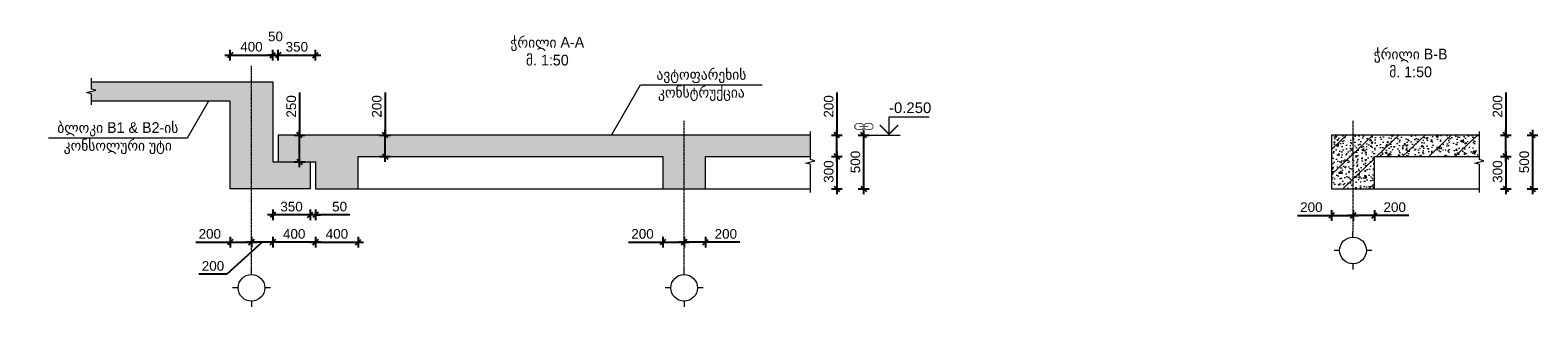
# Model space of a CAD drawing. Header units: millimetres. Extents: x -21725 to 46725, y -1855 to 59063.
# Tile 3 of 9: x 2389 to 16500, y -1855 to 733. Entities that reach past the tile are written whole.
import ezdxf
from ezdxf.enums import TextEntityAlignment as Align

# ---------------------------------------------------------------- set-up
doc = ezdxf.new("R2018")
doc.units = ezdxf.units.MM
doc.linetypes.add('CENTER2', pattern=[28.575, 19.05, -3.175, 3.175, -3.175])
doc.layers.get('Defpoints').update_dxf_attribs({"color": 6})
for name, color, linetype, lineweight in [('S - DIM', 7, 'Continuous', 5), ('S - GRID', 7, 'CENTER2', 5), ('S - HATCH', 252, 'Continuous', 5), ('S - LINE', 7, 'Continuous', 20), ('S - TEXT', 7, 'Continuous', 9)]:
    doc.layers.add(name, color=color, linetype=linetype, lineweight=lineweight)
doc.styles.add('Cubicon', font='Cubicon.ttf')
doc.styles.get("Standard").update_dxf_attribs({"font": 'arial.ttf'})
doc.dimstyles.new('CUB-M-100', dxfattribs={"dimscale": 100, "dimtxt": 1.8, "dimasz": 1.5, "dimexe": 1.5, "dimexo": 2, "dimgap": 1, "dimtad": 0, "dimdec": 0, "dimzin": 3, "dimdsep": 46, "dimtxsty": 'Cubicon', "dimblk": 'OBLIQUE', "dimcen": 1.5, "dimdle": 1, "dimazin": 2, "dimtfac": 0.75, "dimtdec": 0, "dimtmove": 0, "dimatfit": 3, "dimldrblk": 'SMALL', "dimfxl": 1, "dimtolj": 1, "dimtzin": 0, "dimlwd": -1, "dimlwe": -1, "dimarcsym": 0})
doc.dimstyles.new('SPDS 50', dxfattribs={"dimscale": 50, "dimtxt": 1.8, "dimasz": 1, "dimexe": 1, "dimexo": 0.625, "dimtad": 1, "dimdec": 0, "dimrnd": 0.001, "dimtxsty": 'Standard', "dimblk": 'OBLIQUE', "dimcen": 2.5, "dimdle": 1, "dimadec": 0, "dimazin": 2, "dimtfac": 0.75, "dimtdec": 0, "dimtmove": 1, "dimatfit": 3, "dimldrblk": 'OBLIQUE', "dimfxl": 1, "dimfxlon": 1, "dimtolj": 1, "dimarcsym": 0})

# ---------------------------------------------------------------- blocks, each defined once
blk = doc.blocks.new('*U304')
at = {"layer": 'S - TEXT', "color": 0, "linetype": 'ByBlock', "lineweight": -2}
for p, q in [((1304, 0), (-200, 0)), ((1304, 0), (1366, 250)), ((1366, 250), (1491, -250)), ((1491, -250), (1554, 0)), ((3057, 0), (1554, 0))]:
    blk.add_line(p, q, dxfattribs=at)
blk = doc.blocks.new('*U284')
at = {"color": 0, "linetype": 'ByBlock', "lineweight": -2}
blk.add_line((3, 0), (12.63, 0), dxfattribs=at)
blk.add_lwpolyline([(9.63, 0), (9.63, 5), (20.59, 5)], dxfattribs=at)
at = {"color": 0, "linetype": 'ByBlock', "lineweight": -2, "const_width": 0.4}
blk.add_lwpolyline([(7.13, 2.78), (9.63, 0.28), (12.13, 2.78)], dxfattribs=at)
at = {"layer": 'Defpoints', "color": 253, "lineweight": -2, "const_width": 0.2}
blk.add_lwpolyline([(4.02, 2.4), (2.78, 2.4), (2.78, 2.69), (3.28, 3.15), (4.76, 3.15), (5.26, 2.69), (5.26, 2.05), (4.76, 1.59), (3.28, 1.59), (2.78, 2.05), (2.78, 2.05), (2.78, 2.69), (2.27, 3.15), (0.8, 3.15), (0.3, 2.69), (0.3, 2.05), (0.8, 1.59), (2.27, 1.59), (2.78, 2.05), (2.78, 2.4), (1.53, 2.4)], dxfattribs=at)
at = {"color": 0, "linetype": 'ByBlock', "lineweight": -2, "oblique": 15}
for tag, p in [('ОТМЕТКА', (15.39, 7.5)), ('НТЕКСТ', (20.88, 2.5))]:
    blk.add_attdef(tag, text='', height=3, dxfattribs=at).set_placement(p, align=Align.MIDDLE_CENTER)
blk = doc.blocks.new('*U286')
at = {"layer": 'S - TEXT', "color": 0, "linetype": 'ByBlock', "lineweight": -2}
for p, q in [((389, 0), (-200, 0)), ((389, 0), (452, 250)), ((452, 250), (577, -250)), ((577, -250), (639, 0)), ((1229, 0), (639, 0))]:
    blk.add_line(p, q, dxfattribs=at)
blk = doc.blocks.new('_Oblique')
at = {"color": 0, "linetype": 'ByBlock', "lineweight": -2}
blk.add_line((-0.5, -0.5), (0.5, 0.5), dxfattribs=at)
blk = doc.blocks.new('*D287')
at = {"layer": 'Defpoints', "color": 0, "transparency": 16777216}
for p in [(4660, -250), (4910, -250), (4660, -500)]:
    blk.add_point(p, dxfattribs=at)
at = {"layer": 'S - DIM', "color": 0, "lineweight": -2, "transparency": 16777216}
for p, q in [((4910, 151), (4910, -250)), ((4860, -250), (4960, -250)), ((4910, -550), (4910, -200)), ((4860, -500), (4960, -500))]:
    blk.add_line(p, q, dxfattribs=at)
at = {"layer": 'S - DIM', "color": 0, "lineweight": -2, "transparency": 16777216, "xscale": 50, "yscale": 50, "zscale": 50}
for p, rotation in [((4910, -250), 90), ((4910, -500), 270)]:
    blk.add_blockref('_Oblique', p, dxfattribs=dict(at, rotation=rotation))
at = {"layer": 'S - DIM', "color": 0, "transparency": 16777216, "insert": (4833, 20), "char_height": 90, "attachment_point": 5, "rotation": 90}
blk.add_mtext('\\A1;250', dxfattribs=at)
blk = doc.blocks.new('*D288')
at = {"layer": 'Defpoints', "color": 0, "transparency": 16777216}
for p in [(9690, -250), (9940, -250), (9640, -450)]:
    blk.add_point(p, dxfattribs=at)
at = {"layer": 'S - DIM', "color": 0, "lineweight": -2, "transparency": 16777216}
for p, q in [((9940, 151), (9940, -250)), ((9890, -250), (9990, -250)), ((9940, -500), (9940, -200)), ((9890, -450), (9990, -450))]:
    blk.add_line(p, q, dxfattribs=at)
at = {"layer": 'S - DIM', "color": 0, "lineweight": -2, "transparency": 16777216, "xscale": 50, "yscale": 50, "zscale": 50}
for p, rotation in [((9940, -250), 90), ((9940, -450), 270)]:
    blk.add_blockref('_Oblique', p, dxfattribs=dict(at, rotation=rotation))
at = {"layer": 'S - DIM', "color": 0, "transparency": 16777216, "insert": (9863, 20), "char_height": 90, "attachment_point": 5, "rotation": 90}
blk.add_mtext('\\A1;200', dxfattribs=at)
blk = doc.blocks.new('*D289')
at = {"layer": 'Defpoints', "color": 0, "transparency": 16777216}
for p in [(9640, -450), (8710, -750), (9940, -750)]:
    blk.add_point(p, dxfattribs=at)
at = {"layer": 'S - DIM', "color": 0, "lineweight": -2, "transparency": 16777216}
for p, q in [((9940, -400), (9940, -800)), ((9890, -450), (9990, -450)), ((9890, -750), (9990, -750))]:
    blk.add_line(p, q, dxfattribs=at)
at = {"layer": 'S - DIM', "color": 0, "lineweight": -2, "transparency": 16777216, "xscale": 50, "yscale": 50, "zscale": 50}
for p, rotation in [((9940, -450), 90), ((9940, -750), 270)]:
    blk.add_blockref('_Oblique', p, dxfattribs=dict(at, rotation=rotation))
at = {"layer": 'S - DIM', "color": 0, "transparency": 16777216, "insert": (9863, -590), "char_height": 90, "attachment_point": 5, "rotation": 90}
blk.add_mtext('\\A1;300', dxfattribs=at)
blk = doc.blocks.new('*D290')
at = {"layer": 'Defpoints', "color": 0, "transparency": 16777216}
for p in [(9690, -250), (8710, -750), (10190, -750)]:
    blk.add_point(p, dxfattribs=at)
at = {"layer": 'S - DIM', "color": 0, "lineweight": -2, "transparency": 16777216}
for p, q in [((10140, -250), (10240, -250)), ((10190, -200), (10190, -800)), ((10140, -750), (10240, -750))]:
    blk.add_line(p, q, dxfattribs=at)
at = {"layer": 'S - DIM', "color": 0, "lineweight": -2, "transparency": 16777216, "xscale": 50, "yscale": 50, "zscale": 50}
for p, rotation in [((10190, -250), 90), ((10190, -750), 270)]:
    blk.add_blockref('_Oblique', p, dxfattribs=dict(at, rotation=rotation))
at = {"layer": 'S - DIM', "color": 0, "transparency": 16777216, "insert": (10113, -500), "char_height": 90, "attachment_point": 5, "rotation": 90}
blk.add_mtext('\\A1;500', dxfattribs=at)
blk = doc.blocks.new('*D291')
at = {"layer": 'Defpoints', "color": 0, "transparency": 16777216}
for p in [(5460, -250), (5710, -250), (5460, -450)]:
    blk.add_point(p, dxfattribs=at)
at = {"layer": 'S - DIM', "color": 0, "lineweight": -2, "transparency": 16777216}
for p, q in [((5710, 151), (5710, -250)), ((5660, -250), (5760, -250)), ((5710, -500), (5710, -200)), ((5660, -450), (5760, -450))]:
    blk.add_line(p, q, dxfattribs=at)
at = {"layer": 'S - DIM', "color": 0, "lineweight": -2, "transparency": 16777216, "xscale": 50, "yscale": 50, "zscale": 50}
for p, rotation in [((5710, -250), 90), ((5710, -450), 270)]:
    blk.add_blockref('_Oblique', p, dxfattribs=dict(at, rotation=rotation))
at = {"layer": 'S - DIM', "color": 0, "transparency": 16777216, "insert": (5633, 20), "char_height": 90, "attachment_point": 5, "rotation": 90}
blk.add_mtext('\\A1;200', dxfattribs=at)
blk = doc.blocks.new('*D293')
at = {"layer": 'Defpoints', "color": 0, "transparency": 16777216}
for p in [(5060, -750), (5460, -750), (5460, -1250)]:
    blk.add_point(p, dxfattribs=at)
at = {"layer": 'S - DIM', "color": 0, "lineweight": -2, "transparency": 16777216}
for p, q in [((5010, -1250), (5510, -1250)), ((5060, -1200), (5060, -1300)), ((5460, -1200), (5460, -1300))]:
    blk.add_line(p, q, dxfattribs=at)
at = {"layer": 'S - DIM', "color": 0, "lineweight": -2, "transparency": 16777216, "xscale": 50, "yscale": 50, "zscale": 50, "rotation": 180}
blk.add_blockref('_Oblique', (5060, -1250), dxfattribs=at)
at = {"layer": 'S - DIM', "color": 0, "lineweight": -2, "transparency": 16777216, "xscale": 50, "yscale": 50, "zscale": 50}
blk.add_blockref('_Oblique', (5460, -1250), dxfattribs=at)
at = {"layer": 'S - DIM', "color": 0, "transparency": 16777216, "insert": (5260, -1173), "char_height": 90, "attachment_point": 5}
blk.add_mtext('\\A1;400', dxfattribs=at)
blk = doc.blocks.new('*D294')
at = {"layer": 'Defpoints', "color": 0, "transparency": 16777216}
for p in [(4660, -750), (5060, -750), (4660, -1250)]:
    blk.add_point(p, dxfattribs=at)
at = {"layer": 'S - DIM', "color": 0, "lineweight": -2, "transparency": 16777216}
for p, q in [((5110, -1250), (4610, -1250)), ((4660, -1200), (4660, -1300)), ((5060, -1200), (5060, -1300))]:
    blk.add_line(p, q, dxfattribs=at)
at = {"layer": 'S - DIM', "color": 0, "lineweight": -2, "transparency": 16777216, "xscale": 50, "yscale": 50, "zscale": 50, "rotation": 180}
blk.add_blockref('_Oblique', (4660, -1250), dxfattribs=at)
at = {"layer": 'S - DIM', "color": 0, "lineweight": -2, "transparency": 16777216, "xscale": 50, "yscale": 50, "zscale": 50}
blk.add_blockref('_Oblique', (5060, -1250), dxfattribs=at)
at = {"layer": 'S - DIM', "color": 0, "transparency": 16777216, "insert": (4860, -1173), "char_height": 90, "attachment_point": 5}
blk.add_mtext('\\A1;400', dxfattribs=at)
blk = doc.blocks.new('*D295')
at = {"layer": 'Defpoints', "color": 0, "transparency": 16777216}
for p in [(4260, -750), (4460, -750), (4460, -1250)]:
    blk.add_point(p, dxfattribs=at)
at = {"layer": 'S - DIM', "color": 0, "lineweight": -2, "transparency": 16777216}
for p, q in [((3939, -1250), (4260, -1250)), ((4210, -1250), (4510, -1250)), ((4260, -1200), (4260, -1300)), ((4460, -1200), (4460, -1300))]:
    blk.add_line(p, q, dxfattribs=at)
at = {"layer": 'S - DIM', "color": 0, "lineweight": -2, "transparency": 16777216, "xscale": 50, "yscale": 50, "zscale": 50, "rotation": 180}
blk.add_blockref('_Oblique', (4260, -1250), dxfattribs=at)
at = {"layer": 'S - DIM', "color": 0, "lineweight": -2, "transparency": 16777216, "xscale": 50, "yscale": 50, "zscale": 50}
blk.add_blockref('_Oblique', (4460, -1250), dxfattribs=at)
at = {"layer": 'S - DIM', "color": 0, "transparency": 16777216, "insert": (4070, -1173), "char_height": 90, "attachment_point": 5}
blk.add_mtext('\\A1;200', dxfattribs=at)
blk = doc.blocks.new('*U297')
at = {"color": 7, "linetype": 'Continuous', "ltscale": 20}
for points in [[(101, 125), (101, 177)], [(-24, 0), (-76, 0)], [(101, -125), (101, -177)], [(278, 0), (226, 0)]]:
    blk.add_lwpolyline(points, dxfattribs=at)
blk.add_circle((101, 0), 125, dxfattribs=at)
at = {"color": 7, "linetype": 'Continuous', "lineweight": 30, "flags": 104}
blk.add_attdef('0', text='', height=105, dxfattribs=at).set_placement((102, 1), align=Align.MIDDLE_CENTER)
blk = doc.blocks.new('*D298')
at = {"layer": 'Defpoints', "color": 0, "transparency": 16777216}
for p in [(4660, 500), (4260, 250), (4660, 250)]:
    blk.add_point(p, dxfattribs=at)
at = {"layer": 'S - DIM', "color": 0, "lineweight": -2, "transparency": 16777216}
for p, q in [((4210, 500), (4710, 500)), ((4260, 450), (4260, 550)), ((4660, 450), (4660, 550))]:
    blk.add_line(p, q, dxfattribs=at)
at = {"layer": 'S - DIM', "color": 0, "lineweight": -2, "transparency": 16777216, "xscale": 50, "yscale": 50, "zscale": 50, "rotation": 180}
blk.add_blockref('_Oblique', (4260, 500), dxfattribs=at)
at = {"layer": 'S - DIM', "color": 0, "lineweight": -2, "transparency": 16777216, "xscale": 50, "yscale": 50, "zscale": 50}
blk.add_blockref('_Oblique', (4660, 500), dxfattribs=at)
at = {"layer": 'S - DIM', "color": 0, "transparency": 16777216, "insert": (4460, 577), "char_height": 90, "attachment_point": 5}
blk.add_mtext('\\A1;400', dxfattribs=at)
blk = doc.blocks.new('*D299')
at = {"layer": 'Defpoints', "color": 0, "transparency": 16777216}
for p in [(4460, -750), (4660, -750), (4460, -1250)]:
    blk.add_point(p, dxfattribs=at)
at = {"layer": 'S - DIM', "color": 0, "lineweight": -2, "transparency": 16777216}
for p, q in [((4560, -1250), (4231, -1550)), ((4710, -1250), (4410, -1250)), ((4460, -1200), (4460, -1300)), ((4660, -1200), (4660, -1300)), ((4231, -1550), (3969, -1550))]:
    blk.add_line(p, q, dxfattribs=at)
at = {"layer": 'S - DIM', "color": 0, "lineweight": -2, "transparency": 16777216, "xscale": 50, "yscale": 50, "zscale": 50}
for p, rotation in [((4460, -1250), 179.9999999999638), ((4660, -1250), 359.9999999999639)]:
    blk.add_blockref('_Oblique', p, dxfattribs=dict(at, rotation=rotation))
at = {"layer": 'S - DIM', "color": 0, "transparency": 16777216, "insert": (4100, -1473), "char_height": 90, "attachment_point": 5}
blk.add_mtext('\\A1;200', dxfattribs=at)
blk = doc.blocks.new('*U303')
at = {"layer": 'S - TEXT', "color": 0, "linetype": 'ByBlock', "lineweight": -2}
for p, q in [((1304, 0), (-200, 0)), ((1304, 0), (1366, 250)), ((1366, 250), (1491, -250)), ((1491, -250), (1554, 0)), ((3057, 0), (1554, 0))]:
    blk.add_line(p, q, dxfattribs=at)
blk = doc.blocks.new('*D302')
at = {"layer": 'Defpoints', "color": 0, "transparency": 16777216}
for p in [(15950, -250), (16200, -250), (15950, -450)]:
    blk.add_point(p, dxfattribs=at)
at = {"layer": 'S - DIM', "color": 0, "lineweight": -2, "transparency": 16777216}
for p, q in [((16200, 151), (16200, -250)), ((16150, -250), (16250, -250)), ((16200, -500), (16200, -200)), ((16150, -450), (16250, -450))]:
    blk.add_line(p, q, dxfattribs=at)
at = {"layer": 'S - DIM', "color": 0, "lineweight": -2, "transparency": 16777216, "xscale": 50, "yscale": 50, "zscale": 50}
for p, rotation in [((16200, -250), 90), ((16200, -450), 270)]:
    blk.add_blockref('_Oblique', p, dxfattribs=dict(at, rotation=rotation))
at = {"layer": 'S - DIM', "color": 0, "transparency": 16777216, "insert": (16123, 20), "char_height": 90, "attachment_point": 5, "rotation": 90}
blk.add_mtext('\\A1;200', dxfattribs=at)
blk = doc.blocks.new('*D300')
at = {"layer": 'Defpoints', "color": 0, "transparency": 16777216}
for p in [(15950, -450), (14970, -750), (16200, -750)]:
    blk.add_point(p, dxfattribs=at)
at = {"layer": 'S - DIM', "color": 0, "lineweight": -2, "transparency": 16777216}
for p, q in [((16200, -400), (16200, -800)), ((16150, -450), (16250, -450)), ((16150, -750), (16250, -750))]:
    blk.add_line(p, q, dxfattribs=at)
at = {"layer": 'S - DIM', "color": 0, "lineweight": -2, "transparency": 16777216, "xscale": 50, "yscale": 50, "zscale": 50}
for p, rotation in [((16200, -450), 90), ((16200, -750), 270)]:
    blk.add_blockref('_Oblique', p, dxfattribs=dict(at, rotation=rotation))
at = {"layer": 'S - DIM', "color": 0, "transparency": 16777216, "insert": (16123, -590), "char_height": 90, "attachment_point": 5, "rotation": 90}
blk.add_mtext('\\A1;300', dxfattribs=at)
blk = doc.blocks.new('*D301')
at = {"layer": 'Defpoints', "color": 0, "transparency": 16777216}
for p in [(15950, -250), (14970, -750), (16450, -750)]:
    blk.add_point(p, dxfattribs=at)
at = {"layer": 'S - DIM', "color": 0, "lineweight": -2, "transparency": 16777216}
for p, q in [((16400, -250), (16500, -250)), ((16450, -200), (16450, -800)), ((16400, -750), (16500, -750))]:
    blk.add_line(p, q, dxfattribs=at)
at = {"layer": 'S - DIM', "color": 0, "lineweight": -2, "transparency": 16777216, "xscale": 50, "yscale": 50, "zscale": 50}
for p, rotation in [((16450, -250), 90), ((16450, -750), 270)]:
    blk.add_blockref('_Oblique', p, dxfattribs=dict(at, rotation=rotation))
at = {"layer": 'S - DIM', "color": 0, "transparency": 16777216, "insert": (16373, -500), "char_height": 90, "attachment_point": 5, "rotation": 90}
blk.add_mtext('\\A1;500', dxfattribs=at)
blk = doc.blocks.new('*D305')
at = {"layer": 'Defpoints', "color": 0, "transparency": 16777216}
for p in [(4710, 500), (4660, 250), (4710, -250)]:
    blk.add_point(p, dxfattribs=at)
at = {"layer": 'S - DIM', "color": 0, "lineweight": -2, "transparency": 16777216}
for p, q in [((4660, 500), (4610, 500)), ((4660, 450), (4660, 550)), ((4660, 500), (4710, 500)), ((4710, 450), (4710, 550)), ((4710, 500), (4760, 500))]:
    blk.add_line(p, q, dxfattribs=at)
at = {"layer": 'S - DIM', "color": 0, "lineweight": -2, "transparency": 16777216, "xscale": 50, "yscale": 50, "zscale": 50}
blk.add_blockref('_Oblique', (4660, 500), dxfattribs=at)
at = {"layer": 'S - DIM', "color": 0, "lineweight": -2, "transparency": 16777216, "xscale": 50, "yscale": 50, "zscale": 50, "rotation": 180}
blk.add_blockref('_Oblique', (4710, 500), dxfattribs=at)
at = {"layer": 'S - DIM', "color": 0, "transparency": 16777216, "insert": (4685, 674), "char_height": 90, "attachment_point": 5}
blk.add_mtext('\\A1;50', dxfattribs=at)
blk = doc.blocks.new('*D306')
at = {"layer": 'Defpoints', "color": 0, "transparency": 16777216}
for p in [(5060, 500), (4710, -250), (5060, -500)]:
    blk.add_point(p, dxfattribs=at)
at = {"layer": 'S - DIM', "color": 0, "lineweight": -2, "transparency": 16777216}
for p, q in [((4660, 500), (5110, 500)), ((4710, 450), (4710, 550)), ((5060, 450), (5060, 550))]:
    blk.add_line(p, q, dxfattribs=at)
at = {"layer": 'S - DIM', "color": 0, "lineweight": -2, "transparency": 16777216, "xscale": 50, "yscale": 50, "zscale": 50, "rotation": 180}
blk.add_blockref('_Oblique', (4710, 500), dxfattribs=at)
at = {"layer": 'S - DIM', "color": 0, "lineweight": -2, "transparency": 16777216, "xscale": 50, "yscale": 50, "zscale": 50}
blk.add_blockref('_Oblique', (5060, 500), dxfattribs=at)
at = {"layer": 'S - DIM', "color": 0, "transparency": 16777216, "insert": (4885, 577), "char_height": 90, "attachment_point": 5}
blk.add_mtext('\\A1;350', dxfattribs=at)
blk = doc.blocks.new('*D307')
at = {"layer": 'Defpoints', "color": 0, "transparency": 16777216}
for p in [(5010, -750), (5060, -750), (5010, -995)]:
    blk.add_point(p, dxfattribs=at)
at = {"layer": 'S - DIM', "color": 0, "lineweight": -2, "transparency": 16777216}
for p, q in [((5010, -945), (5010, -1045)), ((5060, -945), (5060, -1045)), ((5010, -995), (4960, -995)), ((5060, -995), (5010, -995)), ((5060, -995), (5010, -995)), ((5060, -995), (5110, -995)), ((5380, -995), (5060, -995))]:
    blk.add_line(p, q, dxfattribs=at)
at = {"layer": 'S - DIM', "color": 0, "lineweight": -2, "transparency": 16777216, "xscale": 50, "yscale": 50, "zscale": 50}
blk.add_blockref('_Oblique', (5010, -995), dxfattribs=at)
at = {"layer": 'S - DIM', "color": 0, "lineweight": -2, "transparency": 16777216, "xscale": 50, "yscale": 50, "zscale": 50, "rotation": 180}
blk.add_blockref('_Oblique', (5060, -995), dxfattribs=at)
at = {"layer": 'S - DIM', "color": 0, "transparency": 16777216, "insert": (5285, -918), "char_height": 90, "attachment_point": 5}
blk.add_mtext('\\A1;50', dxfattribs=at)
blk = doc.blocks.new('*D308')
at = {"layer": 'Defpoints', "color": 0, "transparency": 16777216}
for p in [(4660, -750), (5010, -750), (4660, -995)]:
    blk.add_point(p, dxfattribs=at)
at = {"layer": 'S - DIM', "color": 0, "lineweight": -2, "transparency": 16777216}
for p, q in [((4660, -945), (4660, -1045)), ((5010, -945), (5010, -1045)), ((5060, -995), (4610, -995))]:
    blk.add_line(p, q, dxfattribs=at)
at = {"layer": 'S - DIM', "color": 0, "lineweight": -2, "transparency": 16777216, "xscale": 50, "yscale": 50, "zscale": 50, "rotation": 180}
blk.add_blockref('_Oblique', (4660, -995), dxfattribs=at)
at = {"layer": 'S - DIM', "color": 0, "lineweight": -2, "transparency": 16777216, "xscale": 50, "yscale": 50, "zscale": 50}
blk.add_blockref('_Oblique', (5010, -995), dxfattribs=at)
at = {"layer": 'S - DIM', "color": 0, "transparency": 16777216, "insert": (4835, -918), "char_height": 90, "attachment_point": 5}
blk.add_mtext('\\A1;350', dxfattribs=at)
blk = doc.blocks.new('*D309')
at = {"layer": 'Defpoints', "color": 0, "transparency": 16777216}
for p in [(8310, -750), (8510, -750), (8510, -1250)]:
    blk.add_point(p, dxfattribs=at)
at = {"layer": 'S - DIM', "color": 0, "lineweight": -2, "transparency": 16777216}
for p, q in [((7989, -1250), (8310, -1250)), ((8260, -1250), (8560, -1250)), ((8310, -1200), (8310, -1300)), ((8510, -1200), (8510, -1300))]:
    blk.add_line(p, q, dxfattribs=at)
at = {"layer": 'S - DIM', "color": 0, "lineweight": -2, "transparency": 16777216, "xscale": 50, "yscale": 50, "zscale": 50, "rotation": 180}
blk.add_blockref('_Oblique', (8310, -1250), dxfattribs=at)
at = {"layer": 'S - DIM', "color": 0, "lineweight": -2, "transparency": 16777216, "xscale": 50, "yscale": 50, "zscale": 50}
blk.add_blockref('_Oblique', (8510, -1250), dxfattribs=at)
at = {"layer": 'S - DIM', "color": 0, "transparency": 16777216, "insert": (8120, -1173), "char_height": 90, "attachment_point": 5}
blk.add_mtext('\\A1;200', dxfattribs=at)
blk = doc.blocks.new('*D310')
at = {"layer": 'Defpoints', "color": 0, "transparency": 16777216}
for p in [(8510, -750), (8710, -750), (8510, -1250)]:
    blk.add_point(p, dxfattribs=at)
at = {"layer": 'S - DIM', "color": 0, "lineweight": -2, "transparency": 16777216}
for p, q in [((8760, -1250), (8460, -1250)), ((8510, -1200), (8510, -1300)), ((8710, -1200), (8710, -1300)), ((9031, -1250), (8710, -1250))]:
    blk.add_line(p, q, dxfattribs=at)
at = {"layer": 'S - DIM', "color": 0, "lineweight": -2, "transparency": 16777216, "xscale": 50, "yscale": 50, "zscale": 50}
for p, rotation in [((8510, -1250), 179.9999999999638), ((8710, -1250), 359.9999999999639)]:
    blk.add_blockref('_Oblique', p, dxfattribs=dict(at, rotation=rotation))
at = {"layer": 'S - DIM', "color": 0, "transparency": 16777216, "insert": (8900, -1173), "char_height": 90, "attachment_point": 5}
blk.add_mtext('\\A1;200', dxfattribs=at)
blk = doc.blocks.new('*D311')
at = {"layer": 'Defpoints', "color": 0, "transparency": 16777216}
for p in [(14570, -750), (14770, -750), (14770, -1000)]:
    blk.add_point(p, dxfattribs=at)
at = {"layer": 'S - DIM', "color": 0, "lineweight": -2, "transparency": 16777216}
for p, q in [((14570, -950), (14570, -1050)), ((14770, -950), (14770, -1050)), ((14249, -1000), (14570, -1000)), ((14520, -1000), (14820, -1000))]:
    blk.add_line(p, q, dxfattribs=at)
at = {"layer": 'S - DIM', "color": 0, "lineweight": -2, "transparency": 16777216, "xscale": 50, "yscale": 50, "zscale": 50, "rotation": 180}
blk.add_blockref('_Oblique', (14570, -1000), dxfattribs=at)
at = {"layer": 'S - DIM', "color": 0, "lineweight": -2, "transparency": 16777216, "xscale": 50, "yscale": 50, "zscale": 50}
blk.add_blockref('_Oblique', (14770, -1000), dxfattribs=at)
at = {"layer": 'S - DIM', "color": 0, "transparency": 16777216, "insert": (14380, -923), "char_height": 90, "attachment_point": 5}
blk.add_mtext('\\A1;200', dxfattribs=at)
blk = doc.blocks.new('*D312')
at = {"layer": 'Defpoints', "color": 0, "transparency": 16777216}
for p in [(14770, -750), (14970, -750), (14770, -1000)]:
    blk.add_point(p, dxfattribs=at)
at = {"layer": 'S - DIM', "color": 0, "lineweight": -2, "transparency": 16777216}
for p, q in [((14770, -950), (14770, -1050)), ((14970, -950), (14970, -1050)), ((15020, -1000), (14720, -1000)), ((15291, -1000), (14970, -1000))]:
    blk.add_line(p, q, dxfattribs=at)
at = {"layer": 'S - DIM', "color": 0, "lineweight": -2, "transparency": 16777216, "xscale": 50, "yscale": 50, "zscale": 50}
for p, rotation in [((14770, -1000), 179.9999999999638), ((14970, -1000), 359.9999999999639)]:
    blk.add_blockref('_Oblique', p, dxfattribs=dict(at, rotation=rotation))
at = {"layer": 'S - DIM', "color": 0, "transparency": 16777216, "insert": (15160, -923), "char_height": 90, "attachment_point": 5}
blk.add_mtext('\\A1;200', dxfattribs=at)

msp = doc.modelspace()

# ---------------------------------------------------------------- hatches: boundary and pattern name
at = {"layer": 'S - HATCH'}
h = msp.add_hatch(color=256, dxfattribs=at)
h.dxf.hatch_style = 1
h.paths.add_polyline_path([(4660, 250), (4260, 250), (2960.6, 250), (2960.6, 181.9), (3004.4, 170.9), (2916.9, 149.1), (2960.6, 138.1), (2960.6, 70), (4260, 70), (4260, -750), (5010, -750), (5010, -500), (4660, -500)])
at = {"layer": 'S - HATCH', "transparency": 33554684}
h = msp.add_hatch(dxfattribs=at)
h.set_pattern_fill('FP_7', color=256, scale=0.3, angle=-135, style=0, pattern_type=2)
h.set_pattern_definition([(43.548, (-3456.2, -7609.72), (-116.2623, 122.3096), []), (48.548, (-3456.2, -7609.72), (160.9739, -18.2041), [16.875, -185.625]), (353.548, (-3456.2, -7609.72), (-26.9205, 169.98), [13.5, -148.5]), (99, (-3442.78, -7611.24), (134.0521, 151.7772), [14.3415, -157.7571]), (44.733, (-3455.05, -7564.74), (239.109, -43.3112), [25.3125, -278.4375]), (95.184, (-3435.13, -7568.35), (215.784, 213.7788), [21.5124, -236.6355]), (349.733, (-3455.05, -7564.74), (215.782, 213.7803), [20.25, -222.75]), (19.548, (-3432.85, -7576.55), (131.9654, -93.9634), [16.875, -185.625]), (324.548, (-3432.85, -7576.55), (58.8626, 161.719), [13.5, -148.5]), (70, (-3421.85, -7584.38), (190.8277, 67.7576), [14.3415, -157.7571]), (36.048, (-3456.194, -7609.723), (3.0887, 49.87183), [1.2573, -96.5427, 1.2573, -99.2427, -99.375]), (36.048, (-3456.194, -7609.723), (3.0887, 49.87183), [-198.3, 1.2573, -98.1177]), (6.048, (-3456.194, -7609.723), (40.94689, 58.14285), [1.2573, -56.0427, 1.2573, -94.2927, -37.875]), (6.048, (-3456.194, -7609.723), (40.94689, 58.14285), [-152.85, 1.2573, -36.6177]), (326.048, (-3489.633, -7608.876), (79.96192, -5.41116), [1.2573, -36.2427, 1.2573, -115.7427, -155.25]), (326.048, (-3489.633, -7608.876), (79.96192, -5.41116), [-154.5, 1.2573, -153.9927]), (316.048, (-3504.63, -7608.496), (87.83033, 12.79428), [1.2573, -47.4927, 1.2573, -76.4427, -110.25]), (316.048, (-3504.63, -7608.496), (87.83033, 12.79428), [-126.45, 1.2573, -108.9927])])
h.paths.add_polyline_path([(4710, -250), (4710, -500), (5060, -500), (5060, -750), (5460, -750), (5460, -450), (8310, -450), (8310, -750), (8710, -750), (8710, -450), (9690, -450), (9690, -250)])
h = msp.add_hatch(dxfattribs=at)
h.set_pattern_fill('FP_7', color=256, scale=0.3, angle=-135, style=0, pattern_type=2)
h.set_pattern_definition([(43.548, (2803.8, -7609.72), (-116.2623, 122.3096), []), (48.548, (2803.8, -7609.72), (160.9739, -18.2041), [16.875, -185.625]), (353.548, (2803.8, -7609.72), (-26.9205, 169.98), [13.5, -148.5]), (99, (2817.22, -7611.24), (134.0521, 151.7772), [14.3415, -157.7571]), (44.733, (2804.95, -7564.74), (239.109, -43.3112), [25.3125, -278.4375]), (95.184, (2824.87, -7568.35), (215.784, 213.7788), [21.5124, -236.6355]), (349.733, (2804.95, -7564.74), (215.782, 213.7803), [20.25, -222.75]), (19.548, (2827.15, -7576.55), (131.9654, -93.9634), [16.875, -185.625]), (324.548, (2827.15, -7576.55), (58.8626, 161.719), [13.5, -148.5]), (70, (2838.15, -7584.38), (190.8277, 67.7576), [14.3415, -157.7571]), (36.048, (2803.806, -7609.723), (3.0887, 49.87183), [1.2573, -96.5427, 1.2573, -99.2427, -99.375]), (36.048, (2803.806, -7609.723), (3.0887, 49.87183), [-198.3, 1.2573, -98.1177]), (6.048, (2803.806, -7609.723), (40.94689, 58.14285), [1.2573, -56.0427, 1.2573, -94.2927, -37.875]), (6.048, (2803.806, -7609.723), (40.94689, 58.14285), [-152.85, 1.2573, -36.6177]), (326.048, (2770.367, -7608.876), (79.96192, -5.41116), [1.2573, -36.2427, 1.2573, -115.7427, -155.25]), (326.048, (2770.367, -7608.876), (79.96192, -5.41116), [-154.5, 1.2573, -153.9927]), (316.048, (2755.37, -7608.496), (87.83033, 12.79428), [1.2573, -47.4927, 1.2573, -76.4427, -110.25]), (316.048, (2755.37, -7608.496), (87.83033, 12.79428), [-126.45, 1.2573, -108.9927])])
h.paths.add_polyline_path([(14570, -750), (14970, -750), (14970, -450), (15950, -450), (15950, -250), (14570, -250), (14570, -430)])

# ---------------------------------------------------------------- linework, layer by layer
at = {"layer": 'S - GRID', "ltscale": 0.5}
for points in [[(4460, -1500), (4460, 400)], [(8510, -1500), (8510, -113.6)], [(14770, -1150), (14770, -113.6)]]:
    msp.add_lwpolyline(points, dxfattribs=at)
at = {"layer": 'S - HATCH'}
for points in [[(5460, -750), (8310, -750)], [(8710, -750), (9690, -750)], [(14970, -750), (15950, -750)]]:
    msp.add_lwpolyline(points, dxfattribs=at)
at = {"layer": 'S - LINE'}
for points in [[(2960.6, 250), (4260, 250), (4660, 250), (4660, -500), (5010, -500), (5010, -750), (4260, -750), (4260, 70), (2960.6, 70)], [(9690, -250), (4710, -250), (4710, -500), (5060, -500), (5060, -750), (5460, -750), (5460, -450), (8310, -450), (8310, -750), (8710, -750), (8710, -450), (9690, -450)], [(15950, -250), (14570, -250), (14570, -750), (14970, -750), (14970, -450), (15950, -450)]]:
    msp.add_lwpolyline(points, dxfattribs=at)

# ---------------------------------------------------------------- block references
at = {"layer": 'S - TEXT', "ltscale": 5, "xscale": 0.1749999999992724, "yscale": 0.1749999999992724, "zscale": 0.1749999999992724, "rotation": 90}
for name, p in [('*U286', (2960.6, 70)), ('*U304', (9690, -750)), ('*U303', (15950, -750))]:
    msp.add_blockref(name, p, dxfattribs=at)
at = {"layer": 'S - TEXT'}
ref = msp.add_blockref('*U284', (10097, -250), dxfattribs=dict(at, xscale=34.32000000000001, yscale=34.32000000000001, zscale=34.32000000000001))
ref.add_attrib('ОТМЕТКА', '-0.250', dxfattribs={"layer": '0', "color": 0, "linetype": 'ByBlock', "lineweight": -2, "height": 100}).set_placement((10625, 7.4), align=Align.MIDDLE_CENTER)
ref = msp.add_blockref('*U297', (14668.9, -1327.4), dxfattribs=at)
lines = msp.add_mtext('-', dxfattribs={"layer": '0', "color": 7, "linetype": 'Continuous', "insert": (14770, -1327.4), "char_height": 2.5, "attachment_point": 1})
ref.add_attrib('0', '', (14770, -1327.4), dxfattribs={"flags": 104}).embed_mtext(lines)
ref = msp.add_blockref('*U297', (4358.9, -1677.4), dxfattribs=at)
lines = msp.add_mtext('დ', dxfattribs={"layer": '0', "color": 7, "linetype": 'Continuous', "insert": (4460, -1677.4), "char_height": 2.5, "attachment_point": 1})
ref.add_attrib('0', '', (4460, -1677.4), dxfattribs={"flags": 104}).embed_mtext(lines)
ref = msp.add_blockref('*U297', (8408.9, -1677.4), dxfattribs=at)
lines = msp.add_mtext('-', dxfattribs={"layer": '0', "color": 7, "linetype": 'Continuous', "insert": (8510, -1677.4), "char_height": 2.5, "attachment_point": 1})
ref.add_attrib('0', '', (8510, -1677.4), dxfattribs={"flags": 104}).embed_mtext(lines)

# ---------------------------------------------------------------- texts
at = {"layer": 'S - TEXT', "transparency": 33554684, "char_height": 100, "attachment_point": 5, "style": 'Cubicon'}
for s, insert in [('\\pxqc;ჭრილი A-A\\Pმ. 1:50', (7229.3, 535.2)), ('\\pxqc;ჭრილი B-B\\Pმ. 1:50', (15309.3, 425.2)), ('\\pxqc;ავტოფარეხის\\Pკონსტრუქცია', (8671.1, 220)), ('\\pxqc;ბლოკი B1 & B2-ის\\Pკონსოლური უტი', (3208.9, -277.7))]:
    msp.add_mtext(s, dxfattribs=dict(at, insert=insert))

# ---------------------------------------------------------------- dimensions: what is measured, and where the dimension line sits
at = {"layer": 'S - DIM'}
for base, p1, p2, picture, middle in [((4710, 500), (4660, 250), (4710, -250), '*D305', (4685, 596.5)), ((5010, -994.8), (5060, -750), (5010, -750), '*D307', (5284.7, -980.8))]:
    dim = msp.add_linear_dim(base=base, p1=p1, p2=p2, dimstyle='SPDS 50', dxfattribs=at)
    dim.commit()
    dim.dimension.update_dxf_attribs({"geometry": picture, "text_midpoint": middle, "dimtype": 160})
for base, p1, p2, picture, middle in [((4660, 500), (4260, 250), (4660, 250), '*D298', (4460, 577.2)), ((5060, 500), (4710, -250), (5060, -500), '*D306', (4885, 577.2)), ((4660, -994.8), (5010, -750), (4660, -750), '*D308', (4835, -917.6)), ((5460, -1250), (5060, -750), (5460, -750), '*D293', (5260, -1172.8))]:
    dim = msp.add_linear_dim(base=base, p1=p1, p2=p2, dimstyle='SPDS 50', dxfattribs=at)
    dim.commit()
    dim.dimension.update_dxf_attribs({"geometry": picture, "text_midpoint": middle})
for base, p1, p2, angle, picture, middle in [((4910, -250), (4660, -500), (4660, -250), 90, '*D287', (4910, 20)), ((5710, -250), (5460, -450), (5460, -250), 90, '*D291', (5710, 20)), ((9940, -250), (9640, -450), (9690, -250), 90, '*D288', (9940, 20)), ((16200, -250), (15950, -450), (15950, -250), 90, '*D302', (16200, 20)), ((9940, -750), (9640, -450), (8710, -750), 270, '*D289', (9940, -590)), ((16200, -750), (15950, -450), (14970, -750), 270, '*D300', (16200, -590)), ((4460, -1250), (4260, -750), (4460, -750), 0, '*D295', (4070, -1280)), ((4460, -1250), (4660, -750), (4460, -750), 180, '*D299', (4200, -1550)), ((8510, -1250), (8310, -750), (8510, -750), 0, '*D309', (8120, -1280)), ((8510, -1250), (8710, -750), (8510, -750), 180, '*D310', (8900, -1280)), ((14770, -1000), (14570, -750), (14770, -750), 0, '*D311', (14380, -1030)), ((14770, -1000), (14970, -750), (14770, -750), 180, '*D312', (15160, -1030))]:
    dim = msp.add_linear_dim(base=base, p1=p1, p2=p2, angle=angle, dimstyle='SPDS 50', dxfattribs=at)
    dim.commit()
    dim.dimension.update_dxf_attribs({"geometry": picture, "text_midpoint": middle, "dimtype": 160})
for base, p1, p2, angle, picture, middle in [((10190, -750), (9690, -250), (8710, -750), 270, '*D290', (10112.8, -500)), ((16450, -750), (15950, -250), (14970, -750), 270, '*D301', (16372.8, -500)), ((4660, -1250), (5060, -750), (4660, -750), 180, '*D294', (4860, -1172.8))]:
    dim = msp.add_linear_dim(base=base, p1=p1, p2=p2, angle=angle, dimstyle='SPDS 50', dxfattribs=at)
    dim.commit()
    dim.dimension.update_dxf_attribs({"geometry": picture, "text_midpoint": middle})

# ---------------------------------------------------------------- leaders
at = {"layer": 'S - TEXT', "transparency": 33554684}
for points in [[(7830.9, -250), (8102.3, 220), (9239.9, 220)], [(4058.4, 70), (3857.7, -277.7), (2560.1, -277.7)]]:
    msp.add_leader(points, dimstyle='CUB-M-100', override={"dimasz": 1, "dimldrblk": 'None'}, dxfattribs=at)

doc.saveas('drawing.dxf')
